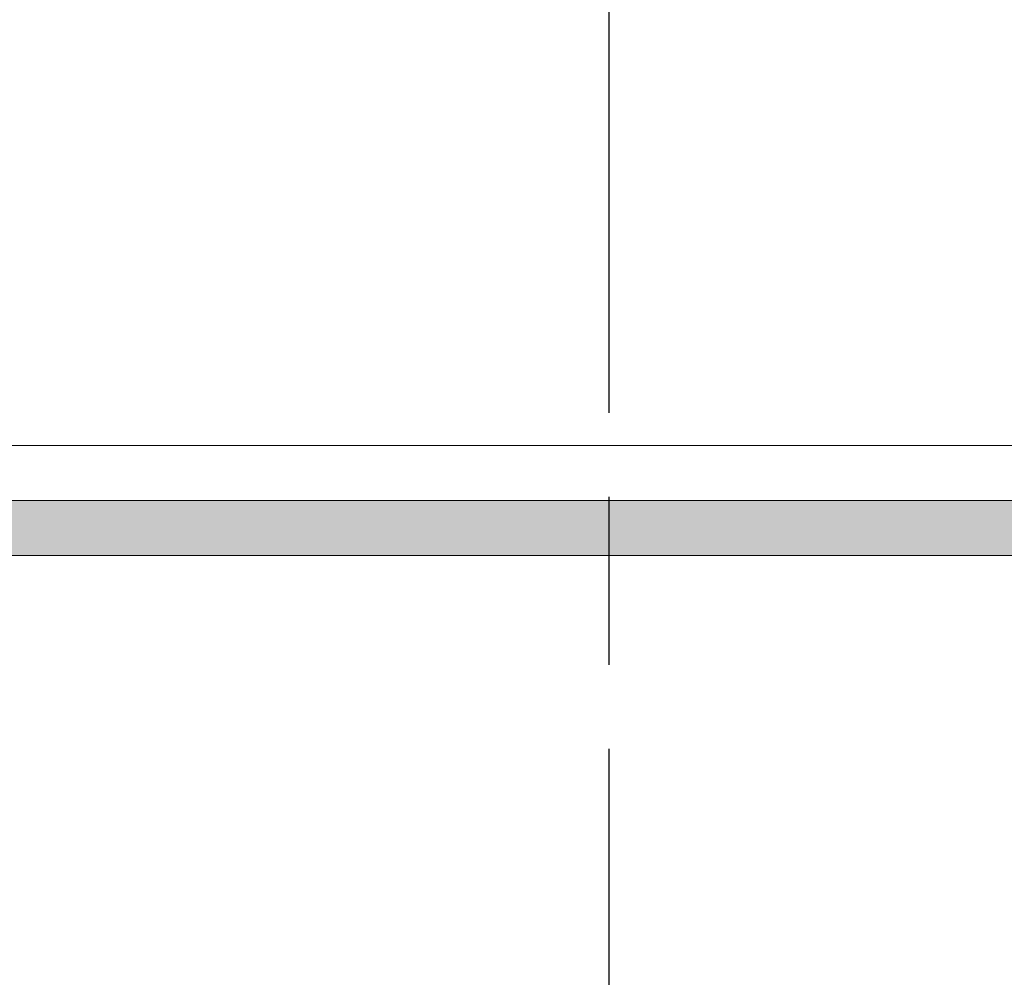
# Model space of a CAD drawing. Header units: millimetres. Extents: x -10538 to 13100, y -15694 to 32605.
# Tile 194 of 203: x 6969 to 7863, y 28877 to 29746. Entities that reach past the tile are written whole.
import ezdxf

# ---------------------------------------------------------------- set-up
doc = ezdxf.new("R2010")
doc.units = ezdxf.units.MM
doc.header["$LTSCALE"] = 100
doc.linetypes.add('[LS] ISO-08 Long Dashed Short Dashed', pattern=[9.144, 6.096, -0.762, 1.524, -0.762])
doc.layers.get('0').update_dxf_attribs({"lineweight": 5})
doc.layers.add('Geen', color=7, linetype='Continuous', lineweight=9)
doc.layers.add('none', color=7, linetype='Continuous', lineweight=13)

# ---------------------------------------------------------------- blocks, each defined once
blk = doc.blocks.new('Groep-80')
at = {"layer": 'Geen', "color": 5, "linetype": '[LS] ISO-08 Long Dashed Short Dashed', "lineweight": 25, "true_color": 0x0000ff, "transparency": 33554687}
blk.add_line((7504.37, 20245.3), (7504.37, 31588.41), dxfattribs=at)
blk = doc.blocks.new('Groep-92')
at = {"layer": 'Geen', "linetype": 'Continuous', "lineweight": 0, "true_color": 0xcccccc, "transparency": 33554687}
blk.add_hatch(color=254, dxfattribs=at).paths.add_polyline_path([(-215.78, 29309.88), (9786.93, 29309.88), (9786.93, 29259.88), (-215.78, 29259.88)])
at = {"layer": 'Geen', "color": 7, "linetype": 'Continuous', "lineweight": 9, "transparency": 33554687, "flags": 128}
for points in [[(-215.78, 29359.88), (9786.93, 29359.88), (9786.93, 29309.88), (-215.78, 29309.88)], [(-215.78, 29309.88), (9786.93, 29309.88), (9786.93, 29259.88), (-215.78, 29259.88)]]:
    blk.add_lwpolyline(points, close=True, dxfattribs=at)
at = {"color": 7, "transparency": 33554687}
blk.add_blockref('Groep-80', (0, 0), dxfattribs=at)

msp = doc.modelspace()

# ---------------------------------------------------------------- block references
at = {"layer": 'none', "color": 7}
msp.add_blockref('Groep-92', (0, 0), dxfattribs=at)

doc.saveas('drawing.dxf')
